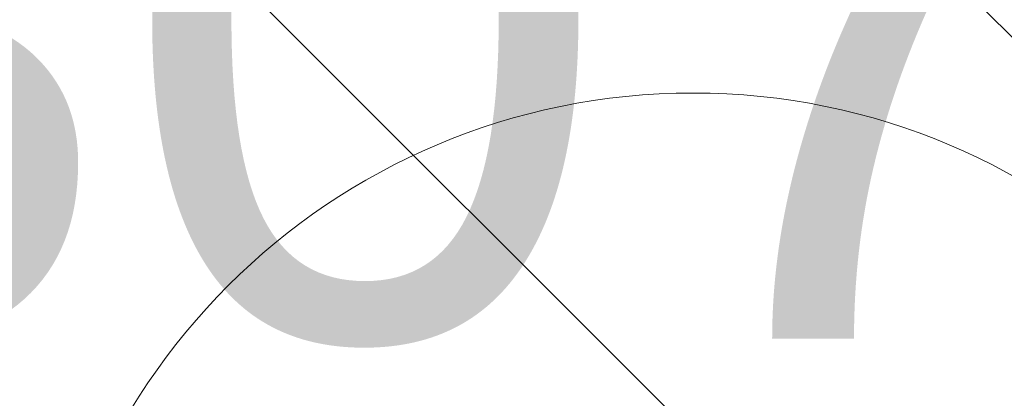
# Model space of a CAD drawing. Header units: metres. Extents: x 179483 to 180084, y 582739 to 582904.
# Tile 191 of 205: x 179806.384 to 179808.235, y 582835.732 to 582836.444. Entities that reach past the tile are written whole.
import ezdxf

# ---------------------------------------------------------------- set-up
doc = ezdxf.new("R2010")
doc.units = ezdxf.units.M
doc.layers.get('0').update_dxf_attribs({"linetype": 'CONTINUOUS', "lineweight": 9})
doc.layers.add('TA - VERDACHT_OBJECT', color=1, linetype='CONTINUOUS', lineweight=18)
doc.layers.add('TA - VRIJGEGEVEN TOT 4M-MV', color=3, linetype='CONTINUOUS', lineweight=18)
doc.styles.get("Standard").update_dxf_attribs({"font": 'arial.ttf'})

# ---------------------------------------------------------------- blocks, each defined once
blk = doc.blocks.new('Object')
at = {"lineweight": 20}
blk.add_circle((0, 0), 1.2358, dxfattribs=at)
at = {"color": 7}
blk.add_attdef('1', (-2.4803, 0.7741), '', height=1.2, dxfattribs=at)

msp = doc.modelspace()

# ---------------------------------------------------------------- hatches: boundary and pattern name
at = {"layer": 'TA - VRIJGEGEVEN TOT 4M-MV'}
h = msp.add_hatch(dxfattribs=at)
h.set_pattern_fill('ANSI31', color=256, scale=0.3, angle=90, style=0)
h.paths.add_polyline_path([(179814.8844, 582835.6365), (179814.5857, 582836.4097), (179799.7015, 582837.5659), (179789.2691, 582838.5326), (179789.5683, 582835.0703), (179790.5808, 582835.7514), (179793.2327, 582835.4313), (179800.598, 582834.5422), (179812.5383, 582833.3096)])

# ---------------------------------------------------------------- block references
at = {"layer": 'TA - VERDACHT_OBJECT', "linetype": 'ByBlock'}
msp.add_blockref('Object', (179807.65, 582835.07), dxfattribs=at).add_auto_attribs({'1': ' 307'})

doc.saveas('drawing.dxf')
